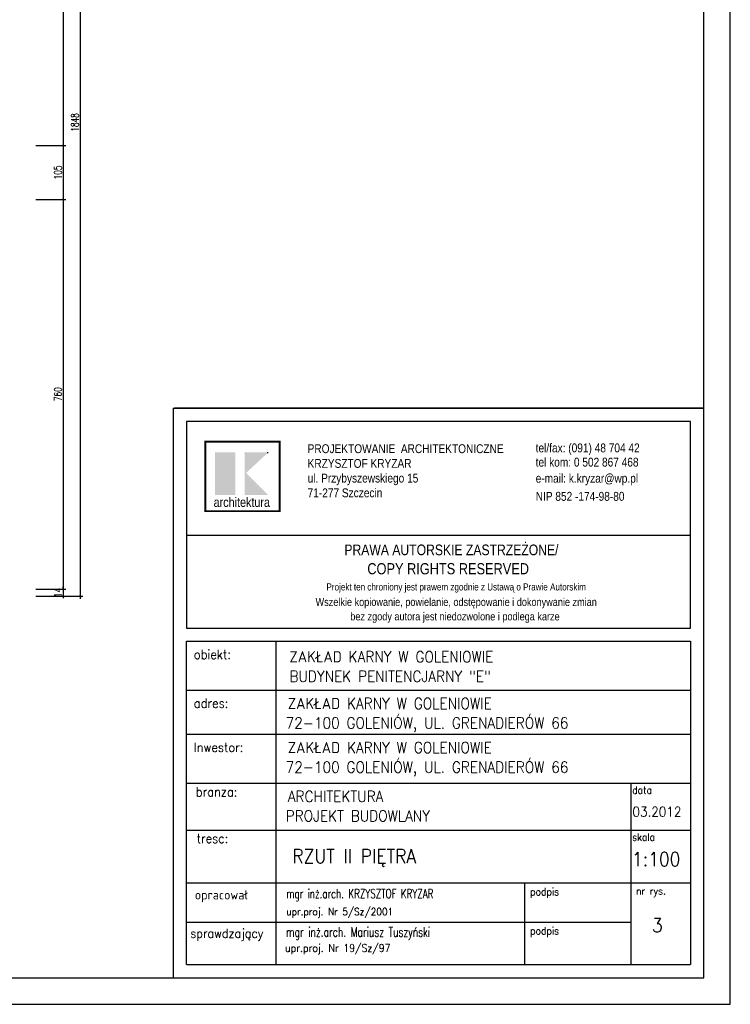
# Model space of a CAD drawing. Header units: millimetres. Extents: x 50026 to 146998, y 1038179 to 1573505.
# Tile 76 of 122: x 61444 to 62831, y 1045482 to 1047402. Entities that reach past the tile are written whole.
import ezdxf

# ---------------------------------------------------------------- set-up
doc = ezdxf.new("R2010")
doc.units = ezdxf.units.MM
doc.header["$LTSCALE"] = 0.025
for name, color, linetype in [('2', 7, 'Continuous'), ('___TABELA', 7, 'Continuous'), ('SCIANA', 5, 'Continuous'), ('ściany', 5, 'Continuous')]:
    doc.layers.add(name, color=color, linetype=linetype)
doc.styles.add('ROMANS', font='romans.shx', dxfattribs={"width": 0.7})
doc.styles.get("Standard").update_dxf_attribs({"font": 'ARIALN.TTF'})
doc.dimstyles.new('SIL', dxfattribs={"dimtxt": 15, "dimasz": 4, "dimexe": 5, "dimexo": 5, "dimgap": 3, "dimtad": 1, "dimdec": 4, "dimrnd": 0.5, "dimdsep": 46, "dimtxsty": 'ROMANS', "dimblk1": 'ARCHTICK', "dimblk2": 'ARCHTICK', "dimsah": 1, "dimcen": 5, "dimdle": 5, "dimclrd": 1, "dimclre": 1, "dimclrt": 2, "dimadec": 1, "dimazin": 0, "dimtfac": 0.013333, "dimtdec": 4, "dimtix": 1, "dimtmove": 0, "dimatfit": 3, "dimldrblk": 'ARCHTICK', "dimfxl": 0, "dimtolj": 1, "dimtzin": 0, "dimarcsym": 0})

# ---------------------------------------------------------------- blocks, each defined once
blk = doc.blocks.new('_ArchTick')
at = {"color": 0, "linetype": 'ByBlock', "const_width": 0.15}
blk.add_lwpolyline([(-0.5, -0.5), (0.5, 0.5)], dxfattribs=at)
blk = doc.blocks.new('*D234')
at = {"layer": 'Defpoints', "color": 0}
for p in [(61470.7, 1048111.7), (61470.7, 1047156.7), (61529.4, 1047156.7)]:
    blk.add_point(p, dxfattribs=at)
at = {"layer": 'ściany', "color": 1, "lineweight": -2}
for p, q in [((61529.4, 1048116.7), (61529.4, 1047151.7)), ((61475.7, 1048111.7), (61534.4, 1048111.7)), ((61475.7, 1047156.7), (61534.4, 1047156.7))]:
    blk.add_line(p, q, dxfattribs=at)
at = {"layer": 'ściany', "color": 1, "lineweight": -2, "xscale": 4, "yscale": 4, "zscale": 4}
for p, rotation in [((61529.4, 1048111.7), 90), ((61529.4, 1047156.7), 270)]:
    blk.add_blockref('_ArchTick', p, dxfattribs=dict(at, rotation=rotation))
at = {"layer": 'ściany', "color": 2, "insert": (61518.9, 1047634.2), "char_height": 15, "attachment_point": 5, "rotation": 90, "style": 'ROMANS'}
blk.add_mtext('\\A1;955', dxfattribs=at)
blk = doc.blocks.new('*D235')
at = {"layer": 'Defpoints', "color": 0}
for p in [(61470.7, 1047156.7), (61470.7, 1047051.7), (61529.4, 1047051.7)]:
    blk.add_point(p, dxfattribs=at)
at = {"layer": 'ściany', "color": 1, "lineweight": -2}
for p, q in [((61475.7, 1047156.7), (61534.4, 1047156.7)), ((61529.4, 1047161.7), (61529.4, 1047046.7)), ((61475.7, 1047051.7), (61534.4, 1047051.7))]:
    blk.add_line(p, q, dxfattribs=at)
at = {"layer": 'ściany', "color": 1, "lineweight": -2, "xscale": 4, "yscale": 4, "zscale": 4}
for p, rotation in [((61529.4, 1047156.7), 90), ((61529.4, 1047051.7), 270)]:
    blk.add_blockref('_ArchTick', p, dxfattribs=dict(at, rotation=rotation))
at = {"layer": 'ściany', "color": 2, "insert": (61518.9, 1047104.2), "char_height": 15, "attachment_point": 5, "rotation": 90, "style": 'ROMANS'}
blk.add_mtext('\\A1;105', dxfattribs=at)
blk = doc.blocks.new('*D236')
at = {"layer": 'Defpoints', "color": 0}
for p in [(61470.7, 1047051.7), (61470.7, 1046291.7), (61529.4, 1046291.7)]:
    blk.add_point(p, dxfattribs=at)
at = {"layer": 'ściany', "color": 1, "lineweight": -2}
for p, q in [((61529.4, 1047056.7), (61529.4, 1046286.7)), ((61475.7, 1047051.7), (61534.4, 1047051.7)), ((61475.7, 1046291.7), (61534.4, 1046291.7))]:
    blk.add_line(p, q, dxfattribs=at)
at = {"layer": 'ściany', "color": 1, "lineweight": -2, "xscale": 4, "yscale": 4, "zscale": 4}
for p, rotation in [((61529.4, 1047051.7), 90), ((61529.4, 1046291.7), 270)]:
    blk.add_blockref('_ArchTick', p, dxfattribs=dict(at, rotation=rotation))
at = {"layer": 'ściany', "color": 2, "insert": (61518.9, 1046671.7), "char_height": 15, "attachment_point": 5, "rotation": 90, "style": 'ROMANS'}
blk.add_mtext('\\A1;760', dxfattribs=at)
blk = doc.blocks.new('*D237')
at = {"layer": 'Defpoints', "color": 0}
for p in [(61470.7, 1046291.7), (61470.7, 1046277.7), (61529.4, 1046277.7)]:
    blk.add_point(p, dxfattribs=at)
at = {"layer": 'ściany', "color": 1, "lineweight": -2}
for p, q in [((61475.7, 1046291.7), (61534.4, 1046291.7)), ((61529.4, 1046291.7), (61529.4, 1046295.7)), ((61529.4, 1046291.7), (61529.4, 1046277.7)), ((61475.7, 1046277.7), (61534.4, 1046277.7)), ((61529.4, 1046277.7), (61529.4, 1046273.7))]:
    blk.add_line(p, q, dxfattribs=at)
at = {"layer": 'ściany', "color": 1, "lineweight": -2, "xscale": 4, "yscale": 4, "zscale": 4}
for p, rotation in [((61529.4, 1046291.7), 270), ((61529.4, 1046277.7), 90)]:
    blk.add_blockref('_ArchTick', p, dxfattribs=dict(at, rotation=rotation))
at = {"layer": 'ściany', "color": 2, "insert": (61518.9, 1046284.7), "char_height": 15, "attachment_point": 5, "rotation": 90, "style": 'ROMANS'}
blk.add_mtext('\\A1;14', dxfattribs=at)
blk = doc.blocks.new('*D238')
at = {"layer": 'Defpoints', "color": 0}
for p in [(61470.7, 1048125.7), (61470.7, 1046277.7), (61562.5, 1046277.7)]:
    blk.add_point(p, dxfattribs=at)
at = {"layer": 'ściany', "color": 1, "lineweight": -2}
for p, q in [((61475.7, 1048125.7), (61567.5, 1048125.7)), ((61562.5, 1048130.7), (61562.5, 1046272.7)), ((61475.7, 1046277.7), (61567.5, 1046277.7))]:
    blk.add_line(p, q, dxfattribs=at)
at = {"layer": 'ściany', "color": 1, "lineweight": -2, "xscale": 4, "yscale": 4, "zscale": 4}
for p, rotation in [((61562.5, 1048125.7), 90), ((61562.5, 1046277.7), 270)]:
    blk.add_blockref('_ArchTick', p, dxfattribs=dict(at, rotation=rotation))
at = {"layer": 'ściany', "color": 2, "insert": (61552, 1047201.7), "char_height": 15, "attachment_point": 5, "rotation": 90, "style": 'ROMANS'}
blk.add_mtext('\\A1;1848', dxfattribs=at)

msp = doc.modelspace()

# ---------------------------------------------------------------- hatches: boundary and pattern name
at = {"layer": '___TABELA', "linetype": 'Continuous'}
for points in [[(61864.96938, 1046558.14102), (61825.17795, 1046558.14102), (61825.17795, 1046475.3375), (61864.96938, 1046475.3375)], [(61929.3154, 1046558.24639), (61886.02218, 1046518.06651), (61929.3154, 1046475.27256), (61883.51963, 1046475.27256), (61883.51963, 1046558.24639)]]:
    msp.add_hatch(color=10, dxfattribs=at).paths.add_polyline_path(points, flags=0)

# ---------------------------------------------------------------- linework, layer by layer
at = {"layer": '___TABELA', "color": 2, "linetype": 'Continuous'}
for p, q in [((61743.98103, 1046644.59107), (61743.98103, 1045533.3565)), ((61743.98103, 1046644.59107), (62779.37721, 1046644.59107)), ((61769.86593, 1046618.70617), (61769.86593, 1046215.66754)), ((62753.49231, 1046618.70617), (61769.86593, 1046618.70617)), ((62753.49231, 1046215.66754), (62753.49231, 1046618.70617)), ((61769.86593, 1046215.66754), (62753.49231, 1046215.66754))]:
    msp.add_line(p, q, dxfattribs=at)
at = {"layer": '___TABELA', "color": 7, "linetype": 'Continuous'}
for p, q in [((62779.37721, 1046644.59107), (61746.38103, 1046644.59107)), ((62779.37721, 1046189.78264), (62779.37721, 1046644.59107)), ((61769.86593, 1046396.86187), (62753.49231, 1046396.86187))]:
    msp.add_line(p, q, dxfattribs=at)
at = {"layer": '___TABELA', "color": 10, "linetype": 'Continuous'}
for p, q in [((61884.65046, 1046558.24619), (61884.65046, 1046558.24619)), ((61806.54315, 1046443.43333), (61806.54315, 1046443.43333))]:
    msp.add_line(p, q, dxfattribs=at)
at = {"layer": '___TABELA', "color": 254, "linetype": 'Continuous'}
for p, q in [((61927.0105, 1046558.24619), (61927.58316, 1046558.24619)), ((61928.72843, 1046558.24619), (61929.30105, 1046558.24619)), ((61896.20641, 1046468.38506), (61896.29058, 1046468.38506)), ((61925.61605, 1046464.6211), (61925.61605, 1046464.53587))]:
    msp.add_line(p, q, dxfattribs=at)
at = {"layer": '___TABELA', "color": 2}
for p, q in [((61769.86593, 1046189.78264), (62753.49231, 1046189.78264)), ((61769.86593, 1045559.24141), (61769.86593, 1046189.78264)), ((61943.84075, 1046189.78264), (61943.84075, 1045559.24141)), ((62753.49231, 1046189.78264), (62753.49231, 1045559.24141)), ((61769.86593, 1046094.59352), (62753.49231, 1046094.59352)), ((61769.86593, 1046008.47796), (62753.49231, 1046008.47796)), ((61769.86593, 1045913.28884), (62753.49231, 1045913.28884)), ((62636.59702, 1045913.28884), (62636.59702, 1045559.24141)), ((61769.86593, 1045821.59998), (62753.49231, 1045821.59998)), ((61769.86593, 1045718.429), (62753.49231, 1045718.429)), ((62429.37722, 1045718.429), (62429.37722, 1045559.24141)), ((61769.86593, 1045641.9854), (62636.59702, 1045641.9854)), ((61769.86593, 1045559.24141), (62753.49231, 1045559.24141)), ((61769.86593, 1045559.24141), (62636.59702, 1045559.24141)), ((61769.86593, 1045559.24141), (62636.59702, 1045559.24141))]:
    msp.add_line(p, q, dxfattribs=at)
at = {"layer": '___TABELA', "color": 10, "linetype": 'Continuous', "const_width": 3.45737}
msp.add_lwpolyline([(61806.54315, 1046443.43333), (61951.54714, 1046443.43333), (61951.54714, 1046579.13555), (61806.54315, 1046579.13555)], close=True, dxfattribs=at)
at = {"layer": 'SCIANA', "color": 2, "linetype": 'Continuous'}
for points in [[(57790.95365, 1045481.78007), (60310.95365, 1045481.78007), (62830.95365, 1045481.78007), (62830.95365, 1049032.45674), (60310.95365, 1049032.45674), (57790.95365, 1049032.45674)], [(57997.10524, 1045533.3565), (60310.95365, 1045533.3565), (62779.37721, 1045533.3565), (62779.37721, 1048980.8803), (60310.95365, 1048980.8803), (57997.10524, 1048980.8803)]]:
    msp.add_lwpolyline(points, close=True, dxfattribs=at)

# ---------------------------------------------------------------- texts
at = {"layer": '2', "color": 2, "style": 'ROMANS', "width": 0.7}
for s, height, p in [('mgr inż.arch. KRZYSZTOF KRYZAR', 17.78112, (61964.60994, 1045688.88545)), ('mgr inż.arch. Mariusz Tuszyński', 18.522, (61964.04563, 1045613.68368))]:
    msp.add_text(s, height=height, dxfattribs=at).set_placement(p)
at = {"layer": '2', "color": 7, "style": 'ROMANS', "width": 0.9}
for s, height, p in [('upr.proj. Nr 5/Sz/2001', 14.224896, (61964.60994, 1045655.4001)), ('sprawdzający', 17.78112, (61777.21647, 1045611.41369))]:
    msp.add_text(s, height=height, dxfattribs=at).set_placement(p)
at = {"layer": '2', "color": 0, "style": 'ROMANS', "width": 0.9}
msp.add_text('upr.proj. Nr 19/Sz/97', height=14.8176, dxfattribs=at).set_placement((61962.16803, 1045584.22089))
at = {"layer": '___TABELA', "color": 7, "style": 'ROMANS', "width": 0.9}
for s, height, p in [('obiekt:', 18.144, (61784.24204, 1046155.22379)), ('adres:', 18.144, (61784.24204, 1046060.03467)), ('Inwestor:', 18.144, (61784.24204, 1045973.91912)), ('branza:', 18.144, (61787.9011, 1045887.12466)), ('data', 14.5152, (62639.48355, 1045892.21752)), ('tresc:', 18.144, (61789.73066, 1045796.19046)), ('skala', 14.5152, (62639.48355, 1045800.52866)), ('opracował', 18.144, (61786.07155, 1045686.2347)), ('podpis', 14.5152, (62440.23964, 1045694.20749)), ('nr rys.', 14.5152, (62646.98018, 1045695.6398)), ('podpis', 14.5152, (62440.23964, 1045617.76389))]:
    msp.add_text(s, height=height, dxfattribs=at).set_placement(p)
at = {"layer": '___TABELA', "color": 2, "style": 'ROMANS', "width": 0.9}
for s, height, p in [('ZAKŁAD KARNY W GOLENIOWIE', 21.67074, (61970.83933, 1046148.86735)), ('BUDYNEK PENITENCJARNY "E"', 21.67074, (61970.83933, 1046110.63895)), ('ZAKŁAD KARNY W GOLENIOWIE', 21.67074, (61967.62537, 1046057.73762)), ('72-100 GOLENIÓW, UL. GRENADIERÓW 66', 21.67074, (61963.37189, 1046019.65449)), ('ZAKŁAD KARNY W GOLENIOWIE', 21.67074, (61967.62537, 1045971.62206)), ('72-100 GOLENIÓW, UL. GRENADIERÓW 66', 21.67074, (61963.37189, 1045933.53894)), ('ARCHITEKTURA ', 21.67074, (61967.62537, 1045876.43294)), ('03.2012', 19.0512, (62640.01532, 1045847.88999)), ('PROJEKT BUDOWLANY', 21.67074, (61963.37189, 1045838.34982))]:
    msp.add_text(s, height=height, dxfattribs=at).set_placement(p)
at = {"layer": '___TABELA', "color": 6, "style": 'ROMANS', "width": 0.9}
for s, p in [('RZUT II PIĘTRA', (61976.2976, 1045756.86035)), ('1:100', (62639.21547, 1045751.0785)), ('3', (62677.93334, 1045622.50152))]:
    msp.add_text(s, height=27.216, dxfattribs=at).set_placement(p)
at = {"layer": '___TABELA', "color": 7}
for s, insert, char_height, width, attachment_point in [('tel/fax: (091) 48 704 42', (62451.18025, 1046564.38532), 17.2207094, 487.5254582, 4), ('PROJEKTOWANIE  ARCHITEKTONICZNE\\PKRZYSZTOF KRYZAR\\Pul. Przybyszewskiego 15\\P71-277 Szczecin', (62006.1753, 1046522.27817), 17.2207094, 548.2312767, 4), ('tel kom: 0 502 867 468', (62451.18025, 1046539.08777), 17.2207094, 487.5254582, 4), ('e-mail: k.kryzar@wp.pl', (62451.18025, 1046505.18798), 17.2207094, 555.136792, 4), ('NIP 852 -174-98-80', (62451.18025, 1046472.39422), 17.2207094, 545.18341, 4), ('PRAWA AUTORSKIE ZASTRZEŻONE/', (62286.74434, 1046367.97054), 20.7079238, 766.2794618, 5), ('COPY RIGHTS RESERVED', (62280.38743, 1046331.18945), 21.7433199, 571.9399116, 5), ('Projekt ten chroniony jest prawem zgodnie z Ustawą o Prawie Autorskim', (62296.14, 1046293.76458), 13.7578775, 1052.5481482, 5), ('Wszelkie kopiowanie, powielanie, odstępowanie i dokonywanie zmian', (62296.10604, 1046264.11808), 15.5309428, 1052.4802247, 5), ('bez zgody autora jest niedozwolone i podlega karze', (62293.72787, 1046235.99135), 15.5309428, 979.7759986, 5)]:
    msp.add_mtext(s, dxfattribs=dict(at, insert=insert, char_height=char_height, width=width, attachment_point=attachment_point))
at = {"layer": '___TABELA', "color": 10, "insert": (61877.77257, 1046470.25818), "char_height": 18.3780952, "width": 155.1542671, "attachment_point": 2}
msp.add_mtext('architektura', dxfattribs=at)

# ---------------------------------------------------------------- dimensions: what is measured, and where the dimension line sits
at = {"layer": 'ściany', "color": 7}
dim = msp.add_linear_dim(base=(61562.46315, 1046277.69735), p1=(61470.65284, 1048125.69735), p2=(61470.65284, 1046277.69735), angle=90, dimstyle='SIL', dxfattribs=at)
dim.commit()
dim.dimension.update_dxf_attribs({"geometry": '*D238', "text_midpoint": (61551.96315, 1047201.69735)})
for base, p1, p2, picture, middle in [((61529.38974, 1047156.69735), (61470.65284, 1048111.69735), (61470.65284, 1047156.69735), '*D234', (61518.88974, 1047634.19735)), ((61529.38974, 1047051.69735), (61470.65284, 1047156.69735), (61470.65284, 1047051.69735), '*D235', (61518.88974, 1047104.19735)), ((61529.38974, 1046291.69735), (61470.65284, 1047051.69735), (61470.65284, 1046291.69735), '*D236', (61518.88974, 1046671.69735)), ((61529.38974, 1046277.69735), (61470.65284, 1046291.69735), (61470.65284, 1046277.69735), '*D237', (61518.88974, 1046284.69735))]:
    dim = msp.add_linear_dim(base=base, p1=p1, p2=p2, angle=90, dimstyle='SIL', override={"dimtmove": 1}, dxfattribs=at)
    dim.commit()
    dim.dimension.update_dxf_attribs({"geometry": picture, "text_midpoint": middle})

doc.saveas('drawing.dxf')
